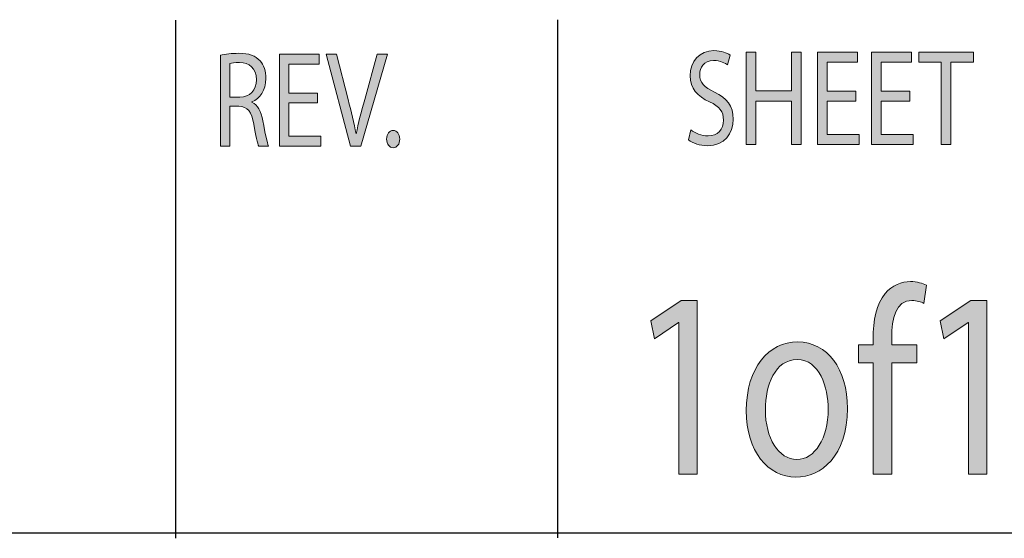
# Model space of a CAD drawing. Header units: inches. Extents: x -3.1 to 15.2, y -1.5 to 10.6.
# Tile 80 of 88: x 13.589 to 14.484, y -0.803 to -0.331. Entities that reach past the tile are written whole.
import ezdxf

# ---------------------------------------------------------------- set-up
doc = ezdxf.new("R2010")
doc.units = ezdxf.units.IN
doc.header["$MEASUREMENT"] = 0
doc.layers.add('chop', color=7, linetype='Continuous')

# ---------------------------------------------------------------- blocks, each defined once
blk = doc.blocks.new('block 3067')
at = {"layer": 'chop', "true_color": 0xffffff}
h = blk.add_hatch(color=7, dxfattribs=at)
h.dxf.hatch_style = 2
edge = h.paths.add_edge_path()
edge.add_spline(control_points=[(13.77186, -0.36365), (13.77625, -0.36252), (13.78252, -0.3619), (13.78851, -0.3619), (13.79777, -0.3619), (13.80374, -0.36401), (13.80793, -0.36875), (13.81131, -0.37248), (13.81321, -0.3782), (13.81321, -0.38467), (13.81321, -0.39574), (13.80763, -0.40308), (13.80055, -0.40606), (13.80055, -0.40606), (13.80055, -0.40644), (13.80055, -0.40644), (13.80573, -0.40868), (13.80882, -0.41465), (13.81041, -0.42335), (13.81261, -0.43505), (13.8142, -0.44314), (13.81559, -0.44637), (13.81559, -0.44637), (13.80663, -0.44637), (13.80663, -0.44637), (13.80553, -0.44401), (13.80404, -0.43679), (13.80215, -0.42634), (13.80016, -0.41477), (13.79656, -0.41041), (13.7887, -0.41005), (13.7887, -0.41005), (13.78053, -0.41005), (13.78053, -0.41005), (13.78053, -0.41005), (13.78053, -0.44637), (13.78053, -0.44637), (13.78053, -0.44637), (13.77186, -0.44637), (13.77186, -0.44637), (13.77186, -0.44637), (13.77186, -0.36365), (13.77186, -0.36365)], knot_values=[0, 0, 0, 0, 1, 1, 1, 2, 2, 2, 3, 3, 3, 4, 4, 4, 5, 5, 5, 6, 6, 6, 7, 7, 7, 8, 8, 8, 9, 9, 9, 10, 10, 10, 11, 11, 11, 12, 12, 12, 13, 13, 13, 14, 14, 14, 14], degree=3, periodic=1)
edge = h.paths.add_edge_path()
edge.add_spline(control_points=[(13.78053, -0.40183), (13.78053, -0.40183), (13.7894, -0.40183), (13.7894, -0.40183), (13.79867, -0.40183), (13.80454, -0.39549), (13.80454, -0.3859), (13.80454, -0.37509), (13.79826, -0.37036), (13.7891, -0.37024), (13.78491, -0.37024), (13.78193, -0.37074), (13.78053, -0.37123), (13.78053, -0.37123), (13.78053, -0.40183), (13.78053, -0.40183)], knot_values=[0, 0, 0, 0, 1, 1, 1, 2, 2, 2, 3, 3, 3, 4, 4, 4, 5, 5, 5, 5], degree=3, periodic=1)
h = blk.add_hatch(color=7, dxfattribs=at)
h.dxf.hatch_style = 2
h.paths.add_polyline_path([(13.86016, -0.40706), (13.83407, -0.40706), (13.83407, -0.43728), (13.86315, -0.43728), (13.86315, -0.44637), (13.8254, -0.44637), (13.8254, -0.36252), (13.86165, -0.36252), (13.86165, -0.37161), (13.83407, -0.37161), (13.83407, -0.3981), (13.86016, -0.3981)])
h = blk.add_hatch(color=7, dxfattribs=at)
h.dxf.hatch_style = 2
edge = h.paths.add_edge_path()
edge.add_spline(control_points=[(13.88999, -0.44637), (13.88999, -0.44637), (13.86807, -0.36252), (13.86807, -0.36252), (13.86807, -0.36252), (13.87744, -0.36252), (13.87744, -0.36252), (13.87744, -0.36252), (13.8879, -0.40382), (13.8879, -0.40382), (13.89079, -0.41515), (13.89327, -0.42535), (13.89507, -0.43518), (13.89507, -0.43518), (13.89526, -0.43518), (13.89526, -0.43518), (13.89716, -0.42547), (13.89994, -0.4149), (13.90294, -0.40394), (13.90294, -0.40394), (13.91429, -0.36252), (13.91429, -0.36252), (13.91429, -0.36252), (13.92356, -0.36252), (13.92356, -0.36252), (13.92356, -0.36252), (13.89955, -0.44637), (13.89955, -0.44637), (13.89955, -0.44637), (13.88999, -0.44637), (13.88999, -0.44637)], knot_values=[0, 0, 0, 0, 1, 1, 1, 2, 2, 2, 3, 3, 3, 4, 4, 4, 5, 5, 5, 6, 6, 6, 7, 7, 7, 8, 8, 8, 9, 9, 9, 10, 10, 10, 10], degree=3, periodic=1)
h = blk.add_hatch(color=7, dxfattribs=at)
h.dxf.hatch_style = 2
edge = h.paths.add_edge_path()
edge.add_spline(control_points=[(13.92291, -0.4399), (13.92291, -0.4353), (13.92539, -0.43206), (13.92887, -0.43206), (13.93237, -0.43206), (13.93476, -0.4353), (13.93476, -0.4399), (13.93476, -0.44438), (13.93247, -0.44774), (13.92878, -0.44774), (13.92529, -0.44774), (13.92291, -0.44438), (13.92291, -0.4399)], knot_values=[0, 0, 0, 0, 1, 1, 1, 2, 2, 2, 3, 3, 3, 4, 4, 4, 4], degree=3, periodic=1)
at = {"layer": 'chop', "lineweight": 0}
blk.add_lwpolyline([(13.86016, -0.40706), (13.83407, -0.40706), (13.83407, -0.43728), (13.86315, -0.43728), (13.86315, -0.44637), (13.8254, -0.44637), (13.8254, -0.36252), (13.86165, -0.36252), (13.86165, -0.37161), (13.83407, -0.37161), (13.83407, -0.3981), (13.86016, -0.3981), (13.86016, -0.40706)], dxfattribs=at)
for points, knots in [([(13.77186, -0.36365), (13.77625, -0.36252), (13.78252, -0.3619), (13.78851, -0.3619), (13.79777, -0.3619), (13.80374, -0.36401), (13.80793, -0.36875), (13.81131, -0.37248), (13.81321, -0.3782), (13.81321, -0.38467), (13.81321, -0.39574), (13.80763, -0.40308), (13.80055, -0.40606), (13.80055, -0.40606), (13.80055, -0.40644), (13.80055, -0.40644), (13.80573, -0.40868), (13.80882, -0.41465), (13.81041, -0.42335), (13.81261, -0.43505), (13.8142, -0.44314), (13.81559, -0.44637), (13.81559, -0.44637), (13.80663, -0.44637), (13.80663, -0.44637), (13.80553, -0.44401), (13.80404, -0.43679), (13.80215, -0.42634), (13.80016, -0.41477), (13.79656, -0.41041), (13.7887, -0.41005), (13.7887, -0.41005), (13.78053, -0.41005), (13.78053, -0.41005), (13.78053, -0.41005), (13.78053, -0.44637), (13.78053, -0.44637), (13.78053, -0.44637), (13.77186, -0.44637), (13.77186, -0.44637), (13.77186, -0.44637), (13.77186, -0.36365), (13.77186, -0.36365)], [0, 0, 0, 0, 1, 1, 1, 2, 2, 2, 3, 3, 3, 4, 4, 4, 5, 5, 5, 6, 6, 6, 7, 7, 7, 8, 8, 8, 9, 9, 9, 10, 10, 10, 11, 11, 11, 12, 12, 12, 13, 13, 13, 14, 14, 14, 14]), ([(13.88999, -0.44637), (13.88999, -0.44637), (13.86807, -0.36252), (13.86807, -0.36252), (13.86807, -0.36252), (13.87744, -0.36252), (13.87744, -0.36252), (13.87744, -0.36252), (13.8879, -0.40382), (13.8879, -0.40382), (13.89079, -0.41515), (13.89327, -0.42535), (13.89507, -0.43518), (13.89507, -0.43518), (13.89526, -0.43518), (13.89526, -0.43518), (13.89716, -0.42547), (13.89994, -0.4149), (13.90294, -0.40394), (13.90294, -0.40394), (13.91429, -0.36252), (13.91429, -0.36252), (13.91429, -0.36252), (13.92356, -0.36252), (13.92356, -0.36252), (13.92356, -0.36252), (13.89955, -0.44637), (13.89955, -0.44637), (13.89955, -0.44637), (13.88999, -0.44637), (13.88999, -0.44637)], [0, 0, 0, 0, 1, 1, 1, 2, 2, 2, 3, 3, 3, 4, 4, 4, 5, 5, 5, 6, 6, 6, 7, 7, 7, 8, 8, 8, 9, 9, 9, 10, 10, 10, 10]), ([(13.78053, -0.40183), (13.78053, -0.40183), (13.7894, -0.40183), (13.7894, -0.40183), (13.79867, -0.40183), (13.80454, -0.39549), (13.80454, -0.3859), (13.80454, -0.37509), (13.79826, -0.37036), (13.7891, -0.37024), (13.78491, -0.37024), (13.78193, -0.37074), (13.78053, -0.37123), (13.78053, -0.37123), (13.78053, -0.40183), (13.78053, -0.40183)], [0, 0, 0, 0, 1, 1, 1, 2, 2, 2, 3, 3, 3, 4, 4, 4, 5, 5, 5, 5]), ([(13.92291, -0.4399), (13.92291, -0.4353), (13.92539, -0.43206), (13.92887, -0.43206), (13.93237, -0.43206), (13.93476, -0.4353), (13.93476, -0.4399), (13.93476, -0.44438), (13.93247, -0.44774), (13.92878, -0.44774), (13.92529, -0.44774), (13.92291, -0.44438), (13.92291, -0.4399)], [0, 0, 0, 0, 1, 1, 1, 2, 2, 2, 3, 3, 3, 4, 4, 4, 4])]:
    blk.add_open_spline(points, degree=3, knots=knots, dxfattribs=at)
blk = doc.blocks.new('block 3066')
at = {"layer": 'chop'}
blk.add_blockref('block 3067', (0, 0), dxfattribs=at)
blk = doc.blocks.new('block 3069')
at = {"layer": 'chop', "true_color": 0xffffff}
h = blk.add_hatch(color=7, dxfattribs=at)
h.dxf.hatch_style = 2
edge = h.paths.add_edge_path()
edge.add_spline(control_points=[(14.19938, -0.43149), (14.20326, -0.43448), (14.20894, -0.43696), (14.21493, -0.43696), (14.22378, -0.43696), (14.22896, -0.43111), (14.22896, -0.42266), (14.22896, -0.41482), (14.22538, -0.41035), (14.21631, -0.40599), (14.20536, -0.40114), (14.19858, -0.39404), (14.19858, -0.38223), (14.19858, -0.36917), (14.20725, -0.35946), (14.2203, -0.35946), (14.22717, -0.35946), (14.23215, -0.36145), (14.23513, -0.36357), (14.23513, -0.36357), (14.23275, -0.3724), (14.23275, -0.3724), (14.23056, -0.3709), (14.22607, -0.36842), (14.22, -0.36842), (14.21084, -0.36842), (14.20736, -0.37526), (14.20736, -0.38098), (14.20736, -0.38882), (14.21144, -0.39267), (14.2207, -0.39715), (14.23206, -0.40263), (14.23783, -0.40946), (14.23783, -0.42178), (14.23783, -0.43472), (14.23016, -0.44592), (14.21433, -0.44592), (14.20785, -0.44592), (14.20078, -0.44355), (14.19718, -0.44057), (14.19718, -0.44057), (14.19938, -0.43149), (14.19938, -0.43149)], knot_values=[0, 0, 0, 0, 1, 1, 1, 2, 2, 2, 3, 3, 3, 4, 4, 4, 5, 5, 5, 6, 6, 6, 7, 7, 7, 8, 8, 8, 9, 9, 9, 10, 10, 10, 11, 11, 11, 12, 12, 12, 13, 13, 13, 14, 14, 14, 14], degree=3, periodic=1)
h = blk.add_hatch(color=7, dxfattribs=at)
h.dxf.hatch_style = 2
h.paths.add_polyline_path([(14.2583, -0.36083), (14.2583, -0.39591), (14.29077, -0.39591), (14.29077, -0.36083), (14.29953, -0.36083), (14.29953, -0.44468), (14.29077, -0.44468), (14.29077, -0.40537), (14.2583, -0.40537), (14.2583, -0.44468), (14.24963, -0.44468), (14.24963, -0.36083)])
h = blk.add_hatch(color=7, dxfattribs=at)
h.dxf.hatch_style = 2
h.paths.add_polyline_path([(14.34927, -0.40537), (14.32317, -0.40537), (14.32317, -0.43559), (14.35225, -0.43559), (14.35225, -0.44468), (14.31451, -0.44468), (14.31451, -0.36083), (14.35076, -0.36083), (14.35076, -0.36991), (14.32317, -0.36991), (14.32317, -0.3964), (14.34927, -0.3964)])
h = blk.add_hatch(color=7, dxfattribs=at)
h.dxf.hatch_style = 2
h.paths.add_polyline_path([(14.39822, -0.40537), (14.37212, -0.40537), (14.37212, -0.43559), (14.4012, -0.43559), (14.4012, -0.44468), (14.36346, -0.44468), (14.36346, -0.36083), (14.39971, -0.36083), (14.39971, -0.36991), (14.37212, -0.36991), (14.37212, -0.3964), (14.39822, -0.3964)])
h = blk.add_hatch(color=7, dxfattribs=at)
h.dxf.hatch_style = 2
h.paths.add_polyline_path([(14.42676, -0.37004), (14.40634, -0.37004), (14.40634, -0.36083), (14.45604, -0.36083), (14.45604, -0.37004), (14.43552, -0.37004), (14.43552, -0.44468), (14.42676, -0.44468)])
at = {"layer": 'chop', "lineweight": 0}
for points in [[(14.2583, -0.36083), (14.2583, -0.39591), (14.29077, -0.39591), (14.29077, -0.36083), (14.29953, -0.36083), (14.29953, -0.44468), (14.29077, -0.44468), (14.29077, -0.40537), (14.2583, -0.40537), (14.2583, -0.44468), (14.24963, -0.44468), (14.24963, -0.36083), (14.2583, -0.36083)], [(14.34927, -0.40537), (14.32317, -0.40537), (14.32317, -0.43559), (14.35225, -0.43559), (14.35225, -0.44468), (14.31451, -0.44468), (14.31451, -0.36083), (14.35076, -0.36083), (14.35076, -0.36991), (14.32317, -0.36991), (14.32317, -0.3964), (14.34927, -0.3964), (14.34927, -0.40537)], [(14.39822, -0.40537), (14.37212, -0.40537), (14.37212, -0.43559), (14.4012, -0.43559), (14.4012, -0.44468), (14.36346, -0.44468), (14.36346, -0.36083), (14.39971, -0.36083), (14.39971, -0.36991), (14.37212, -0.36991), (14.37212, -0.3964), (14.39822, -0.3964), (14.39822, -0.40537)], [(14.42676, -0.37004), (14.40634, -0.37004), (14.40634, -0.36083), (14.45604, -0.36083), (14.45604, -0.37004), (14.43552, -0.37004), (14.43552, -0.44468), (14.42676, -0.44468), (14.42676, -0.37004)]]:
    blk.add_lwpolyline(points, dxfattribs=at)
blk.add_open_spline([(14.19938, -0.43149), (14.20326, -0.43448), (14.20894, -0.43696), (14.21493, -0.43696), (14.22378, -0.43696), (14.22896, -0.43111), (14.22896, -0.42266), (14.22896, -0.41482), (14.22538, -0.41035), (14.21631, -0.40599), (14.20536, -0.40114), (14.19858, -0.39404), (14.19858, -0.38223), (14.19858, -0.36917), (14.20725, -0.35946), (14.2203, -0.35946), (14.22717, -0.35946), (14.23215, -0.36145), (14.23513, -0.36357), (14.23513, -0.36357), (14.23275, -0.3724), (14.23275, -0.3724), (14.23056, -0.3709), (14.22607, -0.36842), (14.22, -0.36842), (14.21084, -0.36842), (14.20736, -0.37526), (14.20736, -0.38098), (14.20736, -0.38882), (14.21144, -0.39267), (14.2207, -0.39715), (14.23206, -0.40263), (14.23783, -0.40946), (14.23783, -0.42178), (14.23783, -0.43472), (14.23016, -0.44592), (14.21433, -0.44592), (14.20785, -0.44592), (14.20078, -0.44355), (14.19718, -0.44057), (14.19718, -0.44057), (14.19938, -0.43149), (14.19938, -0.43149)], degree=3, knots=[0, 0, 0, 0, 1, 1, 1, 2, 2, 2, 3, 3, 3, 4, 4, 4, 5, 5, 5, 6, 6, 6, 7, 7, 7, 8, 8, 8, 9, 9, 9, 10, 10, 10, 11, 11, 11, 12, 12, 12, 13, 13, 13, 14, 14, 14, 14], dxfattribs=at)
blk = doc.blocks.new('block 3068')
at = {"layer": 'chop'}
blk.add_blockref('block 3069', (0, 0), dxfattribs=at)
blk = doc.blocks.new('block 3127')
at = {"layer": 'chop', "true_color": 0xffffff}
h = blk.add_hatch(color=7, dxfattribs=at)
h.dxf.hatch_style = 2
edge = h.paths.add_edge_path()
edge.add_spline(control_points=[(14.36496, -0.74449), (14.36496, -0.74449), (14.36496, -0.64322), (14.36496, -0.64322), (14.36496, -0.64322), (14.35175, -0.64322), (14.35175, -0.64322), (14.35175, -0.64322), (14.35175, -0.62694), (14.35175, -0.62694), (14.35175, -0.62694), (14.36496, -0.62694), (14.36496, -0.62694), (14.36496, -0.62694), (14.36496, -0.62137), (14.36496, -0.62137), (14.36496, -0.60484), (14.36788, -0.58979), (14.37584, -0.58031), (14.38226, -0.57254), (14.39081, -0.56939), (14.39878, -0.56939), (14.4048, -0.56939), (14.41005, -0.57109), (14.41336, -0.57278), (14.41336, -0.57278), (14.41102, -0.5893), (14.41102, -0.5893), (14.40849, -0.58784), (14.405, -0.58663), (14.40013, -0.58663), (14.38557, -0.58663), (14.38186, -0.60266), (14.38186, -0.62063), (14.38186, -0.62063), (14.38186, -0.62694), (14.38186, -0.62694), (14.38186, -0.62694), (14.40461, -0.62694), (14.40461, -0.62694), (14.40461, -0.62694), (14.40461, -0.64322), (14.40461, -0.64322), (14.40461, -0.64322), (14.38186, -0.64322), (14.38186, -0.64322), (14.38186, -0.64322), (14.38186, -0.74449), (14.38186, -0.74449), (14.38186, -0.74449), (14.36496, -0.74449), (14.36496, -0.74449)], knot_values=[0, 0, 0, 0, 1, 1, 1, 2, 2, 2, 3, 3, 3, 4, 4, 4, 5, 5, 5, 6, 6, 6, 7, 7, 7, 8, 8, 8, 9, 9, 9, 10, 10, 10, 11, 11, 11, 12, 12, 12, 13, 13, 13, 14, 14, 14, 15, 15, 15, 16, 16, 16, 17, 17, 17, 17], degree=3, periodic=1)
h = blk.add_hatch(color=7, dxfattribs=at)
h.dxf.hatch_style = 2
h.paths.add_polyline_path([(14.1885, -0.60654), (14.18812, -0.60654), (14.16616, -0.62137), (14.16286, -0.60509), (14.19046, -0.58663), (14.20502, -0.58663), (14.20502, -0.74449), (14.1885, -0.74449)])
h = blk.add_hatch(color=7, dxfattribs=at)
h.dxf.hatch_style = 2
h.paths.add_polyline_path([(14.45163, -0.60654), (14.45125, -0.60654), (14.42929, -0.62137), (14.42598, -0.60509), (14.45359, -0.58663), (14.46815, -0.58663), (14.46815, -0.74449), (14.45163, -0.74449)])
h = blk.add_hatch(color=7, dxfattribs=at)
h.dxf.hatch_style = 2
edge = h.paths.add_edge_path()
edge.add_spline(control_points=[(14.34165, -0.68475), (14.34165, -0.72822), (14.31755, -0.74717), (14.29481, -0.74717), (14.26935, -0.74717), (14.24972, -0.72385), (14.24972, -0.68669), (14.24972, -0.64735), (14.27032, -0.62427), (14.29636, -0.62427), (14.32338, -0.62427), (14.34165, -0.6488), (14.34165, -0.68475)], knot_values=[0, 0, 0, 0, 1, 1, 1, 2, 2, 2, 3, 3, 3, 4, 4, 4, 4], degree=3, periodic=1)
edge = h.paths.add_edge_path()
edge.add_spline(control_points=[(14.26702, -0.68597), (14.26702, -0.71171), (14.27888, -0.73113), (14.29559, -0.73113), (14.3119, -0.73113), (14.32415, -0.71195), (14.32415, -0.68548), (14.32415, -0.66555), (14.31619, -0.6403), (14.29598, -0.6403), (14.27576, -0.6403), (14.26702, -0.66361), (14.26702, -0.68597)], knot_values=[0, 0, 0, 0, 1, 1, 1, 2, 2, 2, 3, 3, 3, 4, 4, 4, 4], degree=3, periodic=1)
at = {"layer": 'chop', "lineweight": 0}
for points in [[(14.1885, -0.60654), (14.18812, -0.60654), (14.16616, -0.62137), (14.16286, -0.60509), (14.19046, -0.58663), (14.20502, -0.58663), (14.20502, -0.74449), (14.1885, -0.74449), (14.1885, -0.60654)], [(14.45163, -0.60654), (14.45125, -0.60654), (14.42929, -0.62137), (14.42598, -0.60509), (14.45359, -0.58663), (14.46815, -0.58663), (14.46815, -0.74449), (14.45163, -0.74449), (14.45163, -0.60654)]]:
    blk.add_lwpolyline(points, dxfattribs=at)
for points, knots in [([(14.36496, -0.74449), (14.36496, -0.74449), (14.36496, -0.64322), (14.36496, -0.64322), (14.36496, -0.64322), (14.35175, -0.64322), (14.35175, -0.64322), (14.35175, -0.64322), (14.35175, -0.62694), (14.35175, -0.62694), (14.35175, -0.62694), (14.36496, -0.62694), (14.36496, -0.62694), (14.36496, -0.62694), (14.36496, -0.62137), (14.36496, -0.62137), (14.36496, -0.60484), (14.36788, -0.58979), (14.37584, -0.58031), (14.38226, -0.57254), (14.39081, -0.56939), (14.39878, -0.56939), (14.4048, -0.56939), (14.41005, -0.57109), (14.41336, -0.57278), (14.41336, -0.57278), (14.41102, -0.5893), (14.41102, -0.5893), (14.40849, -0.58784), (14.405, -0.58663), (14.40013, -0.58663), (14.38557, -0.58663), (14.38186, -0.60266), (14.38186, -0.62063), (14.38186, -0.62063), (14.38186, -0.62694), (14.38186, -0.62694), (14.38186, -0.62694), (14.40461, -0.62694), (14.40461, -0.62694), (14.40461, -0.62694), (14.40461, -0.64322), (14.40461, -0.64322), (14.40461, -0.64322), (14.38186, -0.64322), (14.38186, -0.64322), (14.38186, -0.64322), (14.38186, -0.74449), (14.38186, -0.74449), (14.38186, -0.74449), (14.36496, -0.74449), (14.36496, -0.74449)], [0, 0, 0, 0, 1, 1, 1, 2, 2, 2, 3, 3, 3, 4, 4, 4, 5, 5, 5, 6, 6, 6, 7, 7, 7, 8, 8, 8, 9, 9, 9, 10, 10, 10, 11, 11, 11, 12, 12, 12, 13, 13, 13, 14, 14, 14, 15, 15, 15, 16, 16, 16, 17, 17, 17, 17]), ([(14.34165, -0.68475), (14.34165, -0.72822), (14.31755, -0.74717), (14.29481, -0.74717), (14.26935, -0.74717), (14.24972, -0.72385), (14.24972, -0.68669), (14.24972, -0.64735), (14.27032, -0.62427), (14.29636, -0.62427), (14.32338, -0.62427), (14.34165, -0.6488), (14.34165, -0.68475)], [0, 0, 0, 0, 1, 1, 1, 2, 2, 2, 3, 3, 3, 4, 4, 4, 4]), ([(14.26702, -0.68597), (14.26702, -0.71171), (14.27888, -0.73113), (14.29559, -0.73113), (14.3119, -0.73113), (14.32415, -0.71195), (14.32415, -0.68548), (14.32415, -0.66555), (14.31619, -0.6403), (14.29598, -0.6403), (14.27576, -0.6403), (14.26702, -0.66361), (14.26702, -0.68597)], [0, 0, 0, 0, 1, 1, 1, 2, 2, 2, 3, 3, 3, 4, 4, 4, 4])]:
    blk.add_open_spline(points, degree=3, knots=knots, dxfattribs=at)
blk = doc.blocks.new('block 3126')
at = {"layer": 'chop'}
blk.add_blockref('block 3127', (0, 0), dxfattribs=at)
blk = doc.blocks.new('block 3139')
at = {"layer": 'chop', "color": 7, "lineweight": 30, "true_color": 0xffffff}
blk.add_lwpolyline([(14.70231, -0.79811), (10.01752, -0.79811)], dxfattribs=at)
blk = doc.blocks.new('block 3179')
at = {"layer": 'chop', "color": 7, "lineweight": 30, "true_color": 0xffffff}
blk.add_lwpolyline([(13.73112, -0.33177), (13.73112, -0.80281)], dxfattribs=at)
blk = doc.blocks.new('block 3180')
at = {"layer": 'chop', "color": 7, "lineweight": 30, "true_color": 0xffffff}
blk.add_lwpolyline([(14.07827, -0.33132), (14.07827, -0.80236)], dxfattribs=at)
blk = doc.blocks.new('block 3065')
at = {"layer": 'chop'}
for name in ['block 3179', 'block 3180', 'block 3066', 'block 3068', 'block 3126', 'block 3139']:
    blk.add_blockref(name, (0, 0), dxfattribs=at)

msp = doc.modelspace()

# ---------------------------------------------------------------- block references
at = {"layer": 'chop'}
msp.add_blockref('block 3065', (0, 0), dxfattribs=at)

doc.saveas('drawing.dxf')
